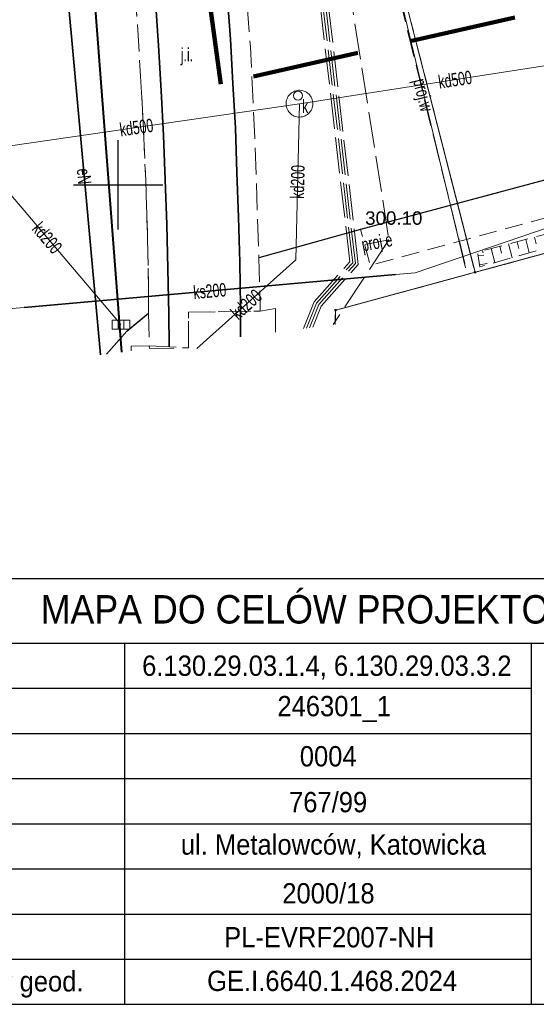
# Model space of a CAD drawing. Header units: metres. Extents: x 6567444 to 13135881, y 5574237 to 11149086.
# Tile 4 of 191: x 6567844 to 6567873, y 5574304 to 5574359. Entities that reach past the tile are written whole.
import ezdxf
from ezdxf.enums import TextEntityAlignment as Align

# ---------------------------------------------------------------- set-up
doc = ezdxf.new("R2010")
doc.units = ezdxf.units.M
for name, pattern in [('2.0_1.0', [3, 2, -1]), ('L_0_03', [1, 0.5, -0.5]), ('L_0_04', [1.5, 1, -0.5]), ('L_0_06', [2, 1.5, -0.5]), ('L_2_50', [2.5, 2, -0.5])]:
    doc.linetypes.add(name, pattern=pattern)
for name, color, linetype, lineweight in [('EGB_DzialkaEwidencyjna', 7, 'Continuous', 18), ('EGB_Klasouzytek', 92, 'Continuous', 18), ('EGB_KonturUzytkuGruntowego', 92, 'Continuous', 18), ('EGB_PunktGraniczny', 7, 'Continuous', 18), ('GES_InneUrzadzeniaTowarzyszace', 7, 'Continuous', 18), ('GES_InneUrzadzeniaTowarzyszace_P', 7, 'Continuous', 18), ('GES_PrzewodElektroenergetyczny', 1, 'Continuous', 18), ('GES_PrzewodElektroenergetyczny_Projektowany', 7, 'Continuous', 18), ('GES_PrzewodKanalizacyjny', 36, 'Continuous', 18), ('GES_PrzewodWodociagowy', 5, 'Continuous', 18), ('GES_PrzewodWodociagowy_Projektowany', 7, 'Continuous', 18), ('GES_UrzadzeniaSiecKanalizacyjna_P', 7, 'Continuous', 18), ('GES_UrzadzeniaTowarzyszczaceLiniowe', 7, 'Continuous', 18), ('KR_ObiektKarto', 7, 'Continuous', 18), ('MP_LINIE_REGULAC', 135, 'Continuous', 40), ('OT_Komunikacja', 7, 'Continuous', 18), ('OT_Skarpa', 7, 'Continuous', 18), ('OTRS', 7, 'Continuous', 13), ('OTRS_O', 7, 'Continuous', 20), ('PARSI', 7, 'Continuous', 20), ('Z_OPIS', 7, 'Continuous', 25), ('Z_ZAKRES', 214, 'Continuous', 90)]:
    doc.layers.add(name, color=color, linetype=linetype, lineweight=lineweight)
doc.styles.add('BDOT', font='arial.ttf', dxfattribs={"width": 0.9})
doc.styles.get("Standard").update_dxf_attribs({"font": 'arial.ttf'})
doc.linetypes.add('MPNLZ', pattern='A,6,-2,[35,msgB.shx,S=0.016,R=0,X=-1,Y=0],6', length=14)

# ---------------------------------------------------------------- blocks, each defined once
blk = doc.blocks.new('L_0_02_2')
at = {"color": 0}
blk.add_point((0, 0), dxfattribs=at)
blk = doc.blocks.new('L_0_02_1')
at = {"color": 0}
blk.add_point((0, 0), dxfattribs=at)
blk = doc.blocks.new('EGPG_N')
at = {"linetype": 'Continuous', "lineweight": 13}
blk.add_hatch(color=0, dxfattribs=at).paths.add_polyline_path([(0, -0.1, 1), (0, 0.1, 1)])
at = {"color": 0, "linetype": 'Continuous', "lineweight": 13}
blk.add_circle((0, 0), 0.1, dxfattribs=at)
blk = doc.blocks.new('other_SUPW_O')
at = {"color": 0, "linetype": 'Continuous', "lineweight": 18}
blk.add_circle((0, 0), 0.5, dxfattribs=at)
blk = doc.blocks.new('other_SUKK')
at = {"color": 0, "linetype": 'Continuous', "lineweight": 18, "flags": 128}
blk.add_lwpolyline([(1, 0.5), (1, -0.5), (-1, -0.5), (-1, 0.5), (1, 0.5)], close=True, dxfattribs=at)
for points in [[(-0.3, 0.5), (-0.3, -0.5)], [(0.3, 0.5), (0.3, -0.5)]]:
    blk.add_lwpolyline(points, dxfattribs=at)
blk = doc.blocks.new('OTRS')
at = {"layer": 'OTRS', "color": 0, "lineweight": -3, "const_width": 0.09}
blk.add_lwpolyline([(-0.04, 0, 1), (0.04, 0, 1)], format="xyb", close=True, dxfattribs=at)
at = {"layer": 'OTRS_O', "color": 0, "style": 'BDOT'}
blk.add_attdef('RZEDNA', (0.51, 0.52), '', height=1.5, dxfattribs=at)
blk = doc.blocks.new('mzsk')
at = {"layer": 'PARSI', "color": 0}
for p, q in [((0, -5), (0, 5)), ((5, 0), (-5, 0))]:
    blk.add_line(p, q, dxfattribs=at)
blk = doc.blocks.new('ETYK')
at = {"layer": 'Z_OPIS'}
for points in [[(6560549.33, 5651473.62), (6560739.69, 5651473.62), (6560739.69, 5651421.26)], [(6560549.33, 5651460.14), (6560649.4, 5651460.14)], [(6560549.33, 5651454.58), (6560649.4, 5651454.58)], [(6560549.33, 5651449.03), (6560649.4, 5651449.03)], [(6560549.33, 5651443.47), (6560649.4, 5651443.47)], [(6560549.33, 5651443.47), (6560649.4, 5651443.47)], [(6560549.33, 5651437.92), (6560649.4, 5651437.92)], [(6560549.33, 5651432.36), (6560649.4, 5651432.36)], [(6560549.33, 5651426.81), (6560649.4, 5651426.81)]]:
    blk.add_lwpolyline(points, dxfattribs=at)
at = {"layer": 'Z_OPIS', "flags": 128}
for points in [[(6560549.33, 5651465.69), (6560739.69, 5651465.69)], [(6560599.36, 5651465.69), (6560599.36, 5651421.26)], [(6560649.4, 5651465.69), (6560649.4, 5651421.26)], [(6560549.33, 5651460.14), (6560629.52, 5651460.14)], [(6560549.33, 5651454.58), (6560629.52, 5651454.58)], [(6560549.33, 5651449.03), (6560629.52, 5651449.03)], [(6560549.33, 5651437.92), (6560629.52, 5651437.92)], [(6560549.33, 5651432.36), (6560629.52, 5651432.36)], [(6560549.33, 5651426.81), (6560629.52, 5651426.81)], [(6560549.33, 5651426.81), (6560629.52, 5651426.81)], [(6560549.33, 5651421.26), (6560629.52, 5651421.26)], [(6560549.33, 5651421.26), (6560629.52, 5651421.26)], [(6560549.33, 5651421.26), (6560739.69, 5651421.26)]]:
    blk.add_lwpolyline(points, dxfattribs=at)
at = {"layer": 'Z_OPIS', "lineweight": 30, "style": 'BDOT', "width": 0.9}
blk.add_text('MAPA DO CELÓW PROJEKTOWYCH', height=3.5, dxfattribs=at).set_placement((6560627.08, 5651470.28), align=Align.MIDDLE)
at = {"layer": 'Z_OPIS', "style": 'BDOT', "width": 0.9}
for s, p in [('6.130.29.03.1.4, 6.130.29.03.3.2', (6560624.27, 5651462.7)), ('246301_1', (6560625.18, 5651457.6)), ('0004', (6560624.44, 5651451.77)), ('767/99', (6560624.43, 5651446.18)), ('ul. Metalowców, Katowicka', (6560625.09, 5651440.77)), ('Układ współrz. płaskich', (6560569.32, 5651434.88)), ('2000/18', (6560624.47, 5651434.96)), ('PL-EVRF2007-NH', (6560624.56, 5651429.51)), ('Ident. zgłoszenia pracy geod.', (6560573.9, 5651423.77))]:
    blk.add_text(s, height=2.5, dxfattribs=at).set_placement(p, align=Align.MIDDLE)
at = {"layer": 'Z_OPIS', "color": 1, "lineweight": 30, "style": 'BDOT', "width": 0.9}
blk.add_text('GE.I.6640.1.468.2024', height=2.5, dxfattribs=at).set_placement((6560624.92, 5651424.14), align=Align.MIDDLE)
blk = doc.blocks.new('_MDCP')
at = {"layer": 'EGB_DzialkaEwidencyjna', "linetype": 'CONTINUOUS', "lineweight": 18}
for p, q in [((6567870.09, 5574563.29), (6567937.22, 5574576.21)), ((6567937.22, 5574576.21), (6567953.2, 5574485.85)), ((6567921.55, 5574569.11), (6567849.51, 5574552.26)), ((6567946.41, 5574443.1), (6567921.55, 5574569.11)), ((6567848.19, 5574557.83), (6567870.09, 5574563.29)), ((6567849.51, 5574552.26), (6567848.19, 5574557.83)), ((6567953.2, 5574485.85), (6567954.34, 5574479.4)), ((6567954.34, 5574479.4), (6567964.63, 5574421.22)), ((6567945.87, 5574426.93), (6567946.41, 5574443.1)), ((6567941.78, 5574411.28), (6567945.87, 5574426.93)), ((6567964.63, 5574421.22), (6567961.98, 5574385.01)), ((6567926.87, 5574389.48), (6567941.78, 5574411.28)), ((6567903.73, 5574376.76), (6567926.87, 5574389.48)), ((6567961.98, 5574385.01), (6567940.38, 5574379.35)), ((6567940.38, 5574379.35), (6567927.03, 5574350.99)), ((6567864.17, 5574367.81), (6567903.73, 5574376.76)), ((6567869.98, 5574345.11), (6567864.17, 5574367.81)), ((6567921.32, 5574359.06), (6567869.98, 5574345.11)), ((6567923.464, 5574348.631), (6567921.32, 5574359.06)), ((6567927.03, 5574350.99), (6567923.464, 5574348.631))]:
    blk.add_line(p, q, dxfattribs=at)
at = {"layer": 'EGB_DzialkaEwidencyjna', "linetype": 'Continuous', "lineweight": 18}
for p, q in [((6567864.232, 5574367.568), (6567869.918, 5574345.352)), ((6567870.221, 5574345.176), (6567921.079, 5574358.994)), ((6567862.411, 5574343.055), (6567869.739, 5574345.045)), ((6567869.739, 5574345.045), (6567862.411, 5574343.055))]:
    blk.add_line(p, q, dxfattribs=at)
at = {"layer": 'EGB_Klasouzytek', "lineweight": 18}
for points in [[(6567922.989, 5574350.942), (6567921.32, 5574359.06), (6567869.98, 5574345.11), (6567864.17, 5574367.81), (6567903.73, 5574376.76), (6567926.87, 5574389.48), (6567941.78, 5574411.28), (6567945.87, 5574426.93), (6567946.41, 5574443.1), (6567921.55, 5574569.11), (6567849.51, 5574552.26), (6567848.19, 5574557.83), (6567870.09, 5574563.29), (6567937.22, 5574576.21)], [(6567843.288, 5574339.738), (6567840.22, 5574379.37), (6567837.97, 5574408.39), (6567824.54, 5574464.39), (6567815.07, 5574503.11), (6567813.39, 5574510.85), (6567812.91, 5574512.76), (6567809.64, 5574533.63), (6567810.66, 5574545.93), (6567811.96, 5574548.85), (6567814.7, 5574549.3), (6567819.81, 5574551.02), (6567841.64, 5574556.2), (6567848.19, 5574557.83), (6567849.51, 5574552.26), (6567830.11, 5574547.72), (6567829, 5574518.49), (6567851.37, 5574441.53), (6567857.95, 5574413.39), (6567862.49, 5574380.1), (6567864.17, 5574367.81), (6567869.98, 5574345.11), (6567862.17, 5574342.99), (6567862.141, 5574342.197)], [(6567862.141, 5574342.197), (6567862.17, 5574342.99), (6567869.98, 5574345.11), (6567921.32, 5574359.06), (6567922.989, 5574350.942)]]:
    blk.add_lwpolyline(points, dxfattribs=at)
at = {"layer": 'EGB_KonturUzytkuGruntowego', "linetype": 'L_0_03', "lineweight": 18}
for points in [[(6567922.989, 5574350.942), (6567921.32, 5574359.06), (6567869.98, 5574345.11), (6567864.17, 5574367.81), (6567903.73, 5574376.76), (6567926.87, 5574389.48), (6567941.78, 5574411.28), (6567945.87, 5574426.93), (6567946.41, 5574443.1), (6567921.55, 5574569.11), (6567849.51, 5574552.26), (6567848.19, 5574557.83), (6567870.09, 5574563.29), (6567937.22, 5574576.21), (6567953.2, 5574485.85)], [(6567843.288, 5574339.738), (6567840.22, 5574379.37), (6567837.97, 5574408.39), (6567824.54, 5574464.39), (6567815.07, 5574503.11), (6567813.39, 5574510.85), (6567812.91, 5574512.76), (6567809.64, 5574533.63), (6567810.66, 5574545.93), (6567811.96, 5574548.85), (6567814.7, 5574549.3), (6567819.81, 5574551.02), (6567841.64, 5574556.2), (6567848.19, 5574557.83), (6567849.51, 5574552.26), (6567830.11, 5574547.72), (6567829, 5574518.49), (6567851.37, 5574441.53), (6567857.95, 5574413.39), (6567862.49, 5574380.1), (6567864.17, 5574367.81), (6567869.98, 5574345.11), (6567862.17, 5574342.99), (6567862.141, 5574342.197)], [(6567862.141, 5574342.197), (6567862.17, 5574342.99), (6567869.98, 5574345.11), (6567921.32, 5574359.06), (6567922.989, 5574350.942)]]:
    blk.add_lwpolyline(points, dxfattribs=at)
at = {"layer": 'EGB_PunktGraniczny'}
for p in [(6567869.98, 5574345.11), (6567862.17, 5574342.99)]:
    blk.add_point(p, dxfattribs=at)
at = {"layer": 'GES_InneUrzadzeniaTowarzyszace', "color": 36, "linetype": 'Continuous', "lineweight": 18, "flags": 128}
blk.add_lwpolyline([(6567860.082, 5574353.803), (6567860.006, 5574353.814), (6567859.931, 5574353.833), (6567859.858, 5574353.859), (6567859.789, 5574353.893), (6567859.723, 5574353.934), (6567859.662, 5574353.981), (6567859.606, 5574354.034), (6567859.556, 5574354.093), (6567859.512, 5574354.156), (6567859.475, 5574354.224), (6567859.445, 5574354.295), (6567859.422, 5574354.369), (6567859.408, 5574354.444), (6567859.401, 5574354.521), (6567859.402, 5574354.599), (6567859.411, 5574354.675), (6567859.427, 5574354.751), (6567859.452, 5574354.824), (6567859.484, 5574354.894), (6567859.522, 5574354.961), (6567859.568, 5574355.023), (6567859.62, 5574355.081), (6567859.677, 5574355.132), (6567859.739, 5574355.178), (6567859.806, 5574355.217), (6567859.876, 5574355.249), (6567859.95, 5574355.273), (6567860.025, 5574355.29), (6567860.102, 5574355.299), (6567860.179, 5574355.3), (6567860.256, 5574355.293), (6567860.332, 5574355.278), (6567860.406, 5574355.255), (6567860.477, 5574355.225), (6567860.544, 5574355.188), (6567860.608, 5574355.144), (6567860.667, 5574355.094), (6567860.72, 5574355.038), (6567860.767, 5574354.977), (6567860.807, 5574354.911), (6567860.841, 5574354.842), (6567860.867, 5574354.769), (6567860.886, 5574354.694), (6567860.897, 5574354.618), (6567860.9, 5574354.541), (6567860.895, 5574354.464), (6567860.882, 5574354.387), (6567860.861, 5574354.313), (6567860.833, 5574354.241), (6567860.798, 5574354.172), (6567860.756, 5574354.108), (6567860.707, 5574354.048), (6567860.652, 5574353.993), (6567860.592, 5574353.945), (6567860.528, 5574353.902), (6567860.459, 5574353.867), (6567860.387, 5574353.839), (6567860.313, 5574353.818), (6567860.237, 5574353.805), (6567860.16, 5574353.8)], close=True, dxfattribs=at)
at = {"layer": 'GES_PrzewodElektroenergetyczny', "color": 1, "linetype": 'Continuous', "lineweight": 18}
blk.add_lwpolyline([(6567847.78, 5574363.84), (6567847.01, 5574362.42), (6567849.008, 5574340.484)], dxfattribs=at)
at = {"layer": 'GES_PrzewodElektroenergetyczny_Projektowany', "color": 1, "linetype": 'L_2_50', "lineweight": 18}
for points in [[(6567860.377, 5574341.967), (6567860.97, 5574343.46), (6567862.97, 5574345.7), (6567860.87, 5574363.89)], [(6567860.548, 5574341.989), (6567861.1, 5574343.38), (6567863.13, 5574345.65), (6567861.02, 5574363.92)], [(6567860.719, 5574342.011), (6567861.23, 5574343.3), (6567863.28, 5574345.6), (6567861.17, 5574363.95)], [(6567860.889, 5574342.033), (6567861.36, 5574343.22), (6567863.44, 5574345.55), (6567861.32, 5574363.97)], [(6567838.66, 5574382.16), (6567847.42, 5574377.99), (6567848.22, 5574371.37), (6567858.26, 5574372.47), (6567858.75, 5574367.2), (6567862.48, 5574363.96), (6567865.16, 5574346.93), (6567862.035, 5574342.183)]]:
    blk.add_lwpolyline(points, dxfattribs=at)
at = {"layer": 'GES_PrzewodElektroenergetyczny_Projektowany', "color": 1, "linetype": 'L_2_50', "lineweight": 18, "flags": 128}
blk.add_lwpolyline([(6567865.16, 5574346.93), (6567863.81, 5574346.67)], dxfattribs=at)
at = {"layer": 'GES_PrzewodKanalizacyjny', "color": 36, "linetype": 'Continuous', "lineweight": 18, "flags": 128}
for points in [[(6567860.15, 5574354.55), (6567877.57, 5574357.25)], [(6567866.62, 5574345.09), (6567898.83, 5574356.05)], [(6567841.9, 5574351.89), (6567860.15, 5574354.55)], [(6567860.15, 5574354.55), (6567859.94, 5574345.8)], [(6567841.9, 5574351.89), (6567850.16, 5574342.181)], [(6567859.94, 5574345.8), (6567854.41, 5574340.84)], [(6567843.64, 5574343.05), (6567844.74, 5574343.141), (6567865.52, 5574344.99), (6567866.62, 5574345.09)]]:
    blk.add_lwpolyline(points, dxfattribs=at)
at = {"layer": 'GES_PrzewodWodociagowy', "color": 5, "linetype": 'Continuous', "lineweight": 18}
blk.add_lwpolyline([(6567827.542, 5574374.609), (6567833.78, 5574375.29), (6567857.1, 5574378.14), (6567861.43, 5574378.88), (6567863.07, 5574372.06), (6567864.41, 5574365.71), (6567864.76, 5574364.5), (6567864.96, 5574363.98), (6567869.44, 5574345.36)], dxfattribs=at)
at = {"layer": 'GES_PrzewodWodociagowy_Projektowany', "color": 5, "linetype": 'L_0_06', "lineweight": 18, "flags": 128}
blk.add_lwpolyline([(6567864.76, 5574364.48), (6567869.41, 5574345.6)], dxfattribs=at)
at = {"layer": 'GES_UrzadzeniaTowarzyszczaceLiniowe', "color": 7, "linetype": 'Continuous', "lineweight": 35}
blk.add_lwpolyline([(6567847.01, 5574362.42), (6567849.008, 5574340.484)], dxfattribs=at)
at = {"layer": 'GES_UrzadzeniaTowarzyszczaceLiniowe', "color": 7, "linetype": 'Continuous', "lineweight": 35, "flags": 128}
blk.add_lwpolyline([(6567844.74, 5574343.141), (6567865.52, 5574344.99)], dxfattribs=at)
at = {"layer": 'KR_ObiektKarto', "linetype": 'Continuous', "lineweight": 18, "flags": 128}
for points in [[(6567873.299, 5574347.077), (6567873.396, 5574346.706)], [(6567870.881, 5574346.443), (6567871.085, 5574345.664)], [(6567871.365, 5574346.57), (6567871.466, 5574346.182)], [(6567871.848, 5574346.697), (6567872.049, 5574345.929)], [(6567872.332, 5574346.823), (6567872.431, 5574346.444)], [(6567872.816, 5574346.95), (6567873.012, 5574346.199)], [(6567870.158, 5574346.029), (6567870.461, 5574346.075)], [(6567870.397, 5574346.316), (6567870.429, 5574346.196)], [(6567870.233, 5574345.535), (6567870.659, 5574345.599)]]:
    blk.add_lwpolyline(points, dxfattribs=at)
at = {"layer": 'MP_LINIE_REGULAC', "linetype": 'MPNLZ', "flags": 128}
blk.add_lwpolyline([(6567850.203, 5574340.64), (6567845.014, 5574408.349), (6567815.314, 5574531.714), (6567826.921, 5574548.2), (6567848.668, 5574553.025)], dxfattribs=at)
at = {"layer": 'OT_Komunikacja', "color": 7, "linetype": 'Continuous', "lineweight": 25, "flags": 128}
blk.add_lwpolyline([(6567905.63, 5574359.784), (6567900.842, 5574357.997), (6567896.789, 5574356.714), (6567892.76, 5574355.522), (6567888.375, 5574354.261), (6567880.658, 5574352.183), (6567873.873, 5574350.271), (6567863.57, 5574347.509), (6567857.878, 5574345.927)], dxfattribs=at)
at = {"layer": 'OT_Komunikacja', "color": 7, "linetype": 'Continuous', "lineweight": 35}
for points in [[(6567852.1, 5574360.28), (6567852.26, 5574357.8), (6567852.41, 5574355.27), (6567852.54, 5574352.76), (6567852.64, 5574350.28), (6567852.73, 5574347.78), (6567852.78, 5574345.3), (6567852.84, 5574342.79), (6567852.854, 5574340.985)], [(6567856.1, 5574360.65), (6567856.28, 5574358.16), (6567856.42, 5574355.68), (6567856.56, 5574353.18), (6567856.65, 5574350.69), (6567856.74, 5574348.19), (6567856.81, 5574345.66), (6567856.85, 5574343.19), (6567856.857, 5574341.507)]]:
    blk.add_lwpolyline(points, dxfattribs=at)
at = {"layer": 'OT_Komunikacja', "color": 7, "linetype": 'L_0_06', "lineweight": 18}
for points in [[(6567850.92, 5574360.92), (6567851.08, 5574358.976), (6567851.26, 5574356.07), (6567851.413, 5574353.167), (6567851.541, 5574350.26), (6567851.635, 5574347.338), (6567851.7, 5574344.436), (6567851.69, 5574342.82), (6567850.48, 5574341.82), (6567849.356, 5574340.529)], [(6567851.75, 5574340.99), (6567853.946, 5574340.881), (6567853.93, 5574342.88), (6567857.957, 5574342.944), (6567858.81, 5574343.08), (6567858.801, 5574341.761)], [(6567850.722, 5574340.707), (6567850.73, 5574340.97), (6567851.75, 5574340.99)]]:
    blk.add_lwpolyline(points, dxfattribs=at)
at = {"layer": 'OT_Komunikacja', "color": 7, "linetype": 'L_0_06', "lineweight": 18, "flags": 128}
blk.add_lwpolyline([(6567856.582, 5574368.039), (6567856.863, 5574364.456), (6567857.11, 5574361.35), (6567857.403, 5574357.729), (6567857.648, 5574352.63), (6567857.878, 5574345.927), (6567857.957, 5574342.944), (6567855.759, 5574342.908), (6567853.93, 5574342.88), (6567853.946, 5574340.881), (6567851.749, 5574340.85), (6567851.69, 5574342.82), (6567851.7, 5574344.436), (6567851.635, 5574347.338), (6567851.541, 5574350.26), (6567851.413, 5574353.167), (6567851.26, 5574356.07), (6567851.08, 5574358.976), (6567850.92, 5574360.92), (6567850.628, 5574364.79), (6567850.365, 5574367.7), (6567850.066, 5574370.585), (6567849.745, 5574373.479), (6567851.93, 5574373.729), (6567852.08, 5574372.41), (6567856.09, 5574372.83)], close=True, dxfattribs=at)
at = {"layer": 'OT_Komunikacja', "color": 7, "linetype": 'L_0_04', "lineweight": 18, "flags": 128}
blk.add_lwpolyline([(6567907.065, 5574358.223), (6567904.179, 5574357.082), (6567901.709, 5574356.099), (6567896.241, 5574354.391), (6567889.531, 5574352.486), (6567881.436, 5574350.285), (6567875.555, 5574348.608), (6567869.621, 5574346.993), (6567864.118, 5574345.492), (6567863.57, 5574347.509), (6567873.873, 5574350.271), (6567880.658, 5574352.183), (6567888.375, 5574354.261), (6567892.76, 5574355.522), (6567896.789, 5574356.714), (6567900.842, 5574357.997), (6567904.405, 5574358.151)], close=True, dxfattribs=at)
at = {"layer": 'OT_Komunikacja', "color": 7, "linetype": 'Continuous', "lineweight": 25}
blk.add_lwpolyline([(6567849.356, 5574340.529), (6567850.48, 5574341.82), (6567851.69, 5574342.82)], dxfattribs=at)
at = {"layer": 'OT_Skarpa', "color": 7, "linetype": 'L_0_04', "lineweight": 18, "flags": 128}
blk.add_lwpolyline([(6567955.232, 5574406.177), (6567951.756, 5574398.203), (6567947.269, 5574389.868), (6567942.777, 5574383.115), (6567937.448, 5574377.183), (6567930.261, 5574370.129), (6567925.735, 5574366.886), (6567916.441, 5574361.219), (6567908.061, 5574356.673), (6567903.277, 5574354.979), (6567890.931, 5574351.328), (6567881.688, 5574348.638), (6567870.25, 5574345.423), (6567870.125, 5574346.245), (6567881.513, 5574349.229), (6567890.859, 5574351.844), (6567903.074, 5574355.601), (6567907.897, 5574357.115), (6567916.207, 5574361.546), (6567925.258, 5574367.328), (6567929.831, 5574370.951), (6567936.889, 5574377.931), (6567941.701, 5574383.939), (6567946.663, 5574390.442), (6567951.323, 5574398.426), (6567954.838, 5574406.196), (6567955.936, 5574410.199)], close=True, dxfattribs=at)
at = {"layer": 'Z_ZAKRES', "linetype": '2.0_1.0', "lineweight": 140, "ltscale": 3}
blk.add_lwpolyline([(6567820.407, 5574555.719), (6567847.232, 5574561.997), (6567929.356, 5574581.206), (6567956.443, 5574443.911), (6567955.827, 5574425.481), (6567951.015, 5574407.07), (6567933.777, 5574381.866), (6567907.312, 5574367.318), (6567855.739, 5574355.65), (6567852.582, 5574378.747), (6567848.105, 5574411.572), (6567841.693, 5574438.994), (6567818.946, 5574517.253)], close=True, dxfattribs=at)
at = {"layer": 'EGB_DzialkaEwidencyjna', "linetype": 'Continuous', "xscale": 0.5, "yscale": 0.5, "zscale": 0.5}
for name, p, rotation in [('L_0_02_2', (6567869.98, 5574345.11), 15.2), ('L_0_02_1', (6567869.98, 5574345.11), 104.36), ('L_0_02_2', (6567869.98, 5574345.11), 104.36), ('L_0_02_1', (6567869.98, 5574345.11), 195.19), ('L_0_02_2', (6567869.98, 5574345.11), 195.19), ('L_0_02_1', (6567869.98, 5574345.11), 15.2), ('L_0_02_2', (6567862.17, 5574342.99), 15.19), ('L_0_02_1', (6567862.17, 5574342.99), 267.8800000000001), ('L_0_02_2', (6567862.17, 5574342.99), 267.8800000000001), ('L_0_02_1', (6567862.17, 5574342.99), 15.19)]:
    blk.add_blockref(name, p, dxfattribs=dict(at, rotation=rotation))
at = {"layer": 'EGB_PunktGraniczny', "linetype": 'Continuous', "xscale": 0.5, "yscale": 0.5, "zscale": 0.5}
for p in [(6567869.98, 5574345.11), (6567862.17, 5574342.99)]:
    blk.add_blockref('EGPG_N', p, dxfattribs=at)
at = {"layer": 'GES_InneUrzadzeniaTowarzyszace_P', "linetype": 'Continuous', "xscale": 0.5, "yscale": 0.5, "zscale": 0.5}
blk.add_blockref('other_SUPW_O', (6567860.07, 5574355), dxfattribs=at)
at = {"layer": 'GES_UrzadzeniaSiecKanalizacyjna_P', "color": 36, "linetype": 'Continuous', "xscale": 0.5, "yscale": 0.5, "zscale": 0.5}
blk.add_blockref('other_SUKK', (6567850.16, 5574342.18), dxfattribs=at)
at = {"layer": 'OTRS', "xscale": 0.5, "yscale": 0.5, "zscale": 0.5}
blk.add_blockref('OTRS', (6567863.57, 5574347.512, 300.104), dxfattribs=at).add_auto_attribs({'RZEDNA': '300.10'})
at = {"layer": 'PARSI', "xscale": 0.5, "yscale": 0.5, "zscale": 0.5, "rotation": 1.16962990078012e-09}
blk.add_blockref('mzsk', (6567850, 5574350), dxfattribs=at)
at = {"layer": 'Z_OPIS', "xscale": 0.455, "yscale": 0.455, "zscale": 0.455}
blk.add_blockref('ETYK', (3582777.638, 3002907.465), dxfattribs=at)
at = {"layer": 'GES_InneUrzadzeniaTowarzyszace_P', "color": 7, "lineweight": 15, "width": 0.66}
blk.add_text('k', height=0.75, dxfattribs=at).set_placement((6567860.295, 5574354.775), align=Align.TOP_LEFT)
at = {"layer": 'GES_PrzewodElektroenergetyczny', "color": 1, "lineweight": 15, "width": 0.66}
blk.add_text('eN', height=0.75, rotation=-84.8, dxfattribs=at).set_placement((6567848.097, 5574350.483), align=Align.MIDDLE_CENTER)
at = {"layer": 'GES_PrzewodElektroenergetyczny_Projektowany', "color": 1, "lineweight": 15, "width": 0.66}
blk.add_text('proj.e', height=0.75, rotation=-349.1, dxfattribs=at).set_placement((6567864.485, 5574346.8), align=Align.MIDDLE_CENTER)
at = {"layer": 'GES_PrzewodKanalizacyjny', "color": 36, "lineweight": 15, "width": 0.66}
for s, rotation, p in [('kd500', -351.2, (6567868.86, 5574355.9)), ('kd500', -351.7, (6567851.025, 5574353.22)), ('kd200', -271.4, (6567860.045, 5574350.175)), ('kd200', -49.6, (6567846.03, 5574347.035)), ('ks200', -354.9, (6567855.13, 5574344.066)), ('kd200', -318.1, (6567857.175, 5574343.32))]:
    blk.add_text(s, height=0.75, rotation=rotation, dxfattribs=at).set_placement(p, align=Align.MIDDLE_CENTER)
at = {"layer": 'GES_PrzewodWodociagowy_Projektowany', "color": 5, "lineweight": 15, "width": 0.66}
blk.add_text('proj.w', height=0.75, rotation=-76.2, dxfattribs=at).set_placement((6567867.085, 5574355.04), align=Align.MIDDLE_CENTER)
at = {"layer": 'OT_Komunikacja', "color": 7, "lineweight": 15, "width": 0.66}
blk.add_text('j.i.', height=0.75, dxfattribs=at).set_placement((6567853.851, 5574357.289), align=Align.MIDDLE_CENTER)
blk = doc.blocks.new('PR1183 Chorzów Metalowców V09_TT')
for p, q in [((6567850, 5574346.25), (6567850, 5574351.25)), ((6567847.5, 5574348.75), (6567852.5, 5574348.75))]:
    blk.add_line(p, q)
blk = doc.blocks.new('GE.I.6640.1.468.2024_MDCP_dodatkowe pomiary_12.03.2026')
at = {"layer": 'EGB_DzialkaEwidencyjna', "linetype": 'CONTINUOUS', "lineweight": 18}
for p, q in [((6567870.09, 5574563.29), (6567937.22, 5574576.21)), ((6567937.22, 5574576.21), (6567953.2, 5574485.85)), ((6567921.55, 5574569.11), (6567849.51, 5574552.26)), ((6567946.41, 5574443.1), (6567921.55, 5574569.11)), ((6567848.19, 5574557.83), (6567870.09, 5574563.29)), ((6567849.51, 5574552.26), (6567848.19, 5574557.83)), ((6567953.2, 5574485.85), (6567954.34, 5574479.4)), ((6567954.34, 5574479.4), (6567964.63, 5574421.22)), ((6567945.87, 5574426.93), (6567946.41, 5574443.1)), ((6567941.78, 5574411.28), (6567945.87, 5574426.93)), ((6567964.63, 5574421.22), (6567961.98, 5574385.01)), ((6567926.87, 5574389.48), (6567941.78, 5574411.28)), ((6567903.73, 5574376.76), (6567926.87, 5574389.48)), ((6567961.98, 5574385.01), (6567940.38, 5574379.35)), ((6567940.38, 5574379.35), (6567927.03, 5574350.99)), ((6567864.17, 5574367.81), (6567903.73, 5574376.76)), ((6567869.98, 5574345.11), (6567864.17, 5574367.81)), ((6567921.32, 5574359.06), (6567869.98, 5574345.11)), ((6567923.464, 5574348.631), (6567921.32, 5574359.06)), ((6567927.03, 5574350.99), (6567923.464, 5574348.631))]:
    blk.add_line(p, q, dxfattribs=at)
at = {"layer": 'EGB_DzialkaEwidencyjna', "linetype": 'Continuous', "lineweight": 18}
for p, q in [((6567864.232, 5574367.568), (6567869.918, 5574345.352)), ((6567870.221, 5574345.176), (6567921.079, 5574358.994)), ((6567862.411, 5574343.055), (6567869.739, 5574345.045)), ((6567869.739, 5574345.045), (6567862.411, 5574343.055))]:
    blk.add_line(p, q, dxfattribs=at)
at = {"layer": 'EGB_Klasouzytek', "lineweight": 18}
for points in [[(6567922.989, 5574350.942), (6567921.32, 5574359.06), (6567869.98, 5574345.11), (6567864.17, 5574367.81), (6567903.73, 5574376.76), (6567926.87, 5574389.48), (6567941.78, 5574411.28), (6567945.87, 5574426.93), (6567946.41, 5574443.1), (6567921.55, 5574569.11), (6567849.51, 5574552.26), (6567848.19, 5574557.83), (6567870.09, 5574563.29), (6567937.22, 5574576.21)], [(6567843.288, 5574339.738), (6567840.22, 5574379.37), (6567837.97, 5574408.39), (6567824.54, 5574464.39), (6567815.07, 5574503.11), (6567813.39, 5574510.85), (6567812.91, 5574512.76), (6567809.64, 5574533.63), (6567810.66, 5574545.93), (6567811.96, 5574548.85), (6567814.7, 5574549.3), (6567819.81, 5574551.02), (6567841.64, 5574556.2), (6567848.19, 5574557.83), (6567849.51, 5574552.26), (6567830.11, 5574547.72), (6567829, 5574518.49), (6567851.37, 5574441.53), (6567857.95, 5574413.39), (6567862.49, 5574380.1), (6567864.17, 5574367.81), (6567869.98, 5574345.11), (6567862.17, 5574342.99), (6567862.141, 5574342.197)], [(6567862.141, 5574342.197), (6567862.17, 5574342.99), (6567869.98, 5574345.11), (6567921.32, 5574359.06), (6567922.989, 5574350.942)]]:
    blk.add_lwpolyline(points, dxfattribs=at)
at = {"layer": 'EGB_KonturUzytkuGruntowego', "linetype": 'L_0_03', "lineweight": 18}
for points in [[(6567922.989, 5574350.942), (6567921.32, 5574359.06), (6567869.98, 5574345.11), (6567864.17, 5574367.81), (6567903.73, 5574376.76), (6567926.87, 5574389.48), (6567941.78, 5574411.28), (6567945.87, 5574426.93), (6567946.41, 5574443.1), (6567921.55, 5574569.11), (6567849.51, 5574552.26), (6567848.19, 5574557.83), (6567870.09, 5574563.29), (6567937.22, 5574576.21), (6567953.2, 5574485.85)], [(6567843.288, 5574339.738), (6567840.22, 5574379.37), (6567837.97, 5574408.39), (6567824.54, 5574464.39), (6567815.07, 5574503.11), (6567813.39, 5574510.85), (6567812.91, 5574512.76), (6567809.64, 5574533.63), (6567810.66, 5574545.93), (6567811.96, 5574548.85), (6567814.7, 5574549.3), (6567819.81, 5574551.02), (6567841.64, 5574556.2), (6567848.19, 5574557.83), (6567849.51, 5574552.26), (6567830.11, 5574547.72), (6567829, 5574518.49), (6567851.37, 5574441.53), (6567857.95, 5574413.39), (6567862.49, 5574380.1), (6567864.17, 5574367.81), (6567869.98, 5574345.11), (6567862.17, 5574342.99), (6567862.141, 5574342.197)], [(6567862.141, 5574342.197), (6567862.17, 5574342.99), (6567869.98, 5574345.11), (6567921.32, 5574359.06), (6567922.989, 5574350.942)]]:
    blk.add_lwpolyline(points, dxfattribs=at)
at = {"layer": 'EGB_PunktGraniczny'}
for p in [(6567869.98, 5574345.11), (6567862.17, 5574342.99)]:
    blk.add_point(p, dxfattribs=at)
at = {"layer": 'GES_InneUrzadzeniaTowarzyszace', "color": 36, "linetype": 'Continuous', "lineweight": 18, "flags": 128}
blk.add_lwpolyline([(6567860.082, 5574353.803), (6567860.006, 5574353.814), (6567859.931, 5574353.833), (6567859.858, 5574353.859), (6567859.789, 5574353.893), (6567859.723, 5574353.934), (6567859.662, 5574353.981), (6567859.606, 5574354.034), (6567859.556, 5574354.093), (6567859.512, 5574354.156), (6567859.475, 5574354.224), (6567859.445, 5574354.295), (6567859.422, 5574354.369), (6567859.408, 5574354.444), (6567859.401, 5574354.521), (6567859.402, 5574354.599), (6567859.411, 5574354.675), (6567859.427, 5574354.751), (6567859.452, 5574354.824), (6567859.484, 5574354.894), (6567859.522, 5574354.961), (6567859.568, 5574355.023), (6567859.62, 5574355.081), (6567859.677, 5574355.132), (6567859.739, 5574355.178), (6567859.806, 5574355.217), (6567859.876, 5574355.249), (6567859.95, 5574355.273), (6567860.025, 5574355.29), (6567860.102, 5574355.299), (6567860.179, 5574355.3), (6567860.256, 5574355.293), (6567860.332, 5574355.278), (6567860.406, 5574355.255), (6567860.477, 5574355.225), (6567860.544, 5574355.188), (6567860.608, 5574355.144), (6567860.667, 5574355.094), (6567860.72, 5574355.038), (6567860.767, 5574354.977), (6567860.807, 5574354.911), (6567860.841, 5574354.842), (6567860.867, 5574354.769), (6567860.886, 5574354.694), (6567860.897, 5574354.618), (6567860.9, 5574354.541), (6567860.895, 5574354.464), (6567860.882, 5574354.387), (6567860.861, 5574354.313), (6567860.833, 5574354.241), (6567860.798, 5574354.172), (6567860.756, 5574354.108), (6567860.707, 5574354.048), (6567860.652, 5574353.993), (6567860.592, 5574353.945), (6567860.528, 5574353.902), (6567860.459, 5574353.867), (6567860.387, 5574353.839), (6567860.313, 5574353.818), (6567860.237, 5574353.805), (6567860.16, 5574353.8)], close=True, dxfattribs=at)
at = {"layer": 'GES_PrzewodElektroenergetyczny', "color": 1, "linetype": 'Continuous', "lineweight": 18}
blk.add_lwpolyline([(6567847.78, 5574363.84), (6567847.01, 5574362.42), (6567849.008, 5574340.484)], dxfattribs=at)
at = {"layer": 'GES_PrzewodElektroenergetyczny_Projektowany', "color": 1, "linetype": 'L_2_50', "lineweight": 18}
for points in [[(6567860.377, 5574341.967), (6567860.97, 5574343.46), (6567862.97, 5574345.7), (6567860.87, 5574363.89)], [(6567860.548, 5574341.989), (6567861.1, 5574343.38), (6567863.13, 5574345.65), (6567861.02, 5574363.92)], [(6567860.719, 5574342.011), (6567861.23, 5574343.3), (6567863.28, 5574345.6), (6567861.17, 5574363.95)], [(6567860.889, 5574342.033), (6567861.36, 5574343.22), (6567863.44, 5574345.55), (6567861.32, 5574363.97)], [(6567838.66, 5574382.16), (6567847.42, 5574377.99), (6567848.22, 5574371.37), (6567858.26, 5574372.47), (6567858.75, 5574367.2), (6567862.48, 5574363.96), (6567865.16, 5574346.93), (6567862.035, 5574342.183)]]:
    blk.add_lwpolyline(points, dxfattribs=at)
at = {"layer": 'GES_PrzewodElektroenergetyczny_Projektowany', "color": 1, "linetype": 'L_2_50', "lineweight": 18, "flags": 128}
blk.add_lwpolyline([(6567865.16, 5574346.93), (6567863.81, 5574346.67)], dxfattribs=at)
at = {"layer": 'GES_PrzewodKanalizacyjny', "color": 36, "linetype": 'Continuous', "lineweight": 18, "flags": 128}
for points in [[(6567860.15, 5574354.55), (6567877.57, 5574357.25)], [(6567866.62, 5574345.09), (6567898.83, 5574356.05)], [(6567841.9, 5574351.89), (6567860.15, 5574354.55)], [(6567860.15, 5574354.55), (6567859.94, 5574345.8)], [(6567841.9, 5574351.89), (6567850.16, 5574342.181)], [(6567859.94, 5574345.8), (6567854.41, 5574340.84)], [(6567843.64, 5574343.05), (6567844.74, 5574343.141), (6567865.52, 5574344.99), (6567866.62, 5574345.09)]]:
    blk.add_lwpolyline(points, dxfattribs=at)
at = {"layer": 'GES_PrzewodWodociagowy', "color": 5, "linetype": 'Continuous', "lineweight": 18}
blk.add_lwpolyline([(6567827.542, 5574374.609), (6567833.78, 5574375.29), (6567857.1, 5574378.14), (6567861.43, 5574378.88), (6567863.07, 5574372.06), (6567864.41, 5574365.71), (6567864.76, 5574364.5), (6567864.96, 5574363.98), (6567869.44, 5574345.36)], dxfattribs=at)
at = {"layer": 'GES_PrzewodWodociagowy_Projektowany', "color": 5, "linetype": 'L_0_06', "lineweight": 18, "flags": 128}
blk.add_lwpolyline([(6567864.76, 5574364.48), (6567869.41, 5574345.6)], dxfattribs=at)
at = {"layer": 'GES_UrzadzeniaTowarzyszczaceLiniowe', "color": 7, "linetype": 'Continuous', "lineweight": 35}
blk.add_lwpolyline([(6567847.01, 5574362.42), (6567849.008, 5574340.484)], dxfattribs=at)
at = {"layer": 'GES_UrzadzeniaTowarzyszczaceLiniowe', "color": 7, "linetype": 'Continuous', "lineweight": 35, "flags": 128}
blk.add_lwpolyline([(6567844.74, 5574343.141), (6567865.52, 5574344.99)], dxfattribs=at)
at = {"layer": 'KR_ObiektKarto', "linetype": 'Continuous', "lineweight": 18, "flags": 128}
for points in [[(6567873.299, 5574347.077), (6567873.396, 5574346.706)], [(6567870.881, 5574346.443), (6567871.085, 5574345.664)], [(6567871.365, 5574346.57), (6567871.466, 5574346.182)], [(6567871.848, 5574346.697), (6567872.049, 5574345.929)], [(6567872.332, 5574346.823), (6567872.431, 5574346.444)], [(6567872.816, 5574346.95), (6567873.012, 5574346.199)], [(6567870.158, 5574346.029), (6567870.461, 5574346.075)], [(6567870.397, 5574346.316), (6567870.429, 5574346.196)], [(6567870.233, 5574345.535), (6567870.659, 5574345.599)]]:
    blk.add_lwpolyline(points, dxfattribs=at)
at = {"layer": 'MP_LINIE_REGULAC', "linetype": 'MPNLZ', "flags": 128}
blk.add_lwpolyline([(6567850.203, 5574340.64), (6567845.014, 5574408.349), (6567815.314, 5574531.714), (6567826.921, 5574548.2), (6567848.668, 5574553.025)], dxfattribs=at)
at = {"layer": 'OT_Komunikacja', "color": 7, "linetype": 'Continuous', "lineweight": 25, "flags": 128}
blk.add_lwpolyline([(6567905.63, 5574359.784), (6567900.842, 5574357.997), (6567896.789, 5574356.714), (6567892.76, 5574355.522), (6567888.375, 5574354.261), (6567880.658, 5574352.183), (6567873.873, 5574350.271), (6567863.57, 5574347.509), (6567857.878, 5574345.927)], dxfattribs=at)
at = {"layer": 'OT_Komunikacja', "color": 7, "linetype": 'Continuous', "lineweight": 35}
for points in [[(6567852.1, 5574360.28), (6567852.26, 5574357.8), (6567852.41, 5574355.27), (6567852.54, 5574352.76), (6567852.64, 5574350.28), (6567852.73, 5574347.78), (6567852.78, 5574345.3), (6567852.84, 5574342.79), (6567852.854, 5574340.985)], [(6567856.1, 5574360.65), (6567856.28, 5574358.16), (6567856.42, 5574355.68), (6567856.56, 5574353.18), (6567856.65, 5574350.69), (6567856.74, 5574348.19), (6567856.81, 5574345.66), (6567856.85, 5574343.19), (6567856.857, 5574341.507)]]:
    blk.add_lwpolyline(points, dxfattribs=at)
at = {"layer": 'OT_Komunikacja', "color": 7, "linetype": 'L_0_06', "lineweight": 18}
for points in [[(6567850.92, 5574360.92), (6567851.08, 5574358.976), (6567851.26, 5574356.07), (6567851.413, 5574353.167), (6567851.541, 5574350.26), (6567851.635, 5574347.338), (6567851.7, 5574344.436), (6567851.69, 5574342.82), (6567850.48, 5574341.82), (6567849.356, 5574340.529)], [(6567851.75, 5574340.99), (6567853.946, 5574340.881), (6567853.93, 5574342.88), (6567857.957, 5574342.944), (6567858.81, 5574343.08), (6567858.801, 5574341.761)], [(6567850.722, 5574340.707), (6567850.73, 5574340.97), (6567851.75, 5574340.99)]]:
    blk.add_lwpolyline(points, dxfattribs=at)
at = {"layer": 'OT_Komunikacja', "color": 7, "linetype": 'L_0_06', "lineweight": 18, "flags": 128}
blk.add_lwpolyline([(6567856.582, 5574368.039), (6567856.863, 5574364.456), (6567857.11, 5574361.35), (6567857.403, 5574357.729), (6567857.648, 5574352.63), (6567857.878, 5574345.927), (6567857.957, 5574342.944), (6567855.759, 5574342.908), (6567853.93, 5574342.88), (6567853.946, 5574340.881), (6567851.749, 5574340.85), (6567851.69, 5574342.82), (6567851.7, 5574344.436), (6567851.635, 5574347.338), (6567851.541, 5574350.26), (6567851.413, 5574353.167), (6567851.26, 5574356.07), (6567851.08, 5574358.976), (6567850.92, 5574360.92), (6567850.628, 5574364.79), (6567850.365, 5574367.7), (6567850.066, 5574370.585), (6567849.745, 5574373.479), (6567851.93, 5574373.729), (6567852.08, 5574372.41), (6567856.09, 5574372.83)], close=True, dxfattribs=at)
at = {"layer": 'OT_Komunikacja', "color": 7, "linetype": 'L_0_04', "lineweight": 18, "flags": 128}
blk.add_lwpolyline([(6567907.065, 5574358.223), (6567904.179, 5574357.082), (6567901.709, 5574356.099), (6567896.241, 5574354.391), (6567889.531, 5574352.486), (6567881.436, 5574350.285), (6567875.555, 5574348.608), (6567869.621, 5574346.993), (6567864.118, 5574345.492), (6567863.57, 5574347.509), (6567873.873, 5574350.271), (6567880.658, 5574352.183), (6567888.375, 5574354.261), (6567892.76, 5574355.522), (6567896.789, 5574356.714), (6567900.842, 5574357.997), (6567904.405, 5574358.151)], close=True, dxfattribs=at)
at = {"layer": 'OT_Komunikacja', "color": 7, "linetype": 'Continuous', "lineweight": 25}
blk.add_lwpolyline([(6567849.356, 5574340.529), (6567850.48, 5574341.82), (6567851.69, 5574342.82)], dxfattribs=at)
at = {"layer": 'OT_Skarpa', "color": 7, "linetype": 'L_0_04', "lineweight": 18, "flags": 128}
blk.add_lwpolyline([(6567955.232, 5574406.177), (6567951.756, 5574398.203), (6567947.269, 5574389.868), (6567942.777, 5574383.115), (6567937.448, 5574377.183), (6567930.261, 5574370.129), (6567925.735, 5574366.886), (6567916.441, 5574361.219), (6567908.061, 5574356.673), (6567903.277, 5574354.979), (6567890.931, 5574351.328), (6567881.688, 5574348.638), (6567870.25, 5574345.423), (6567870.125, 5574346.245), (6567881.513, 5574349.229), (6567890.859, 5574351.844), (6567903.074, 5574355.601), (6567907.897, 5574357.115), (6567916.207, 5574361.546), (6567925.258, 5574367.328), (6567929.831, 5574370.951), (6567936.889, 5574377.931), (6567941.701, 5574383.939), (6567946.663, 5574390.442), (6567951.323, 5574398.426), (6567954.838, 5574406.196), (6567955.936, 5574410.199)], close=True, dxfattribs=at)
at = {"layer": 'Z_ZAKRES', "linetype": '2.0_1.0', "lineweight": 140, "ltscale": 3}
blk.add_lwpolyline([(6567820.407, 5574555.719), (6567847.232, 5574561.997), (6567929.356, 5574581.206), (6567956.443, 5574443.911), (6567955.827, 5574425.481), (6567951.015, 5574407.07), (6567933.777, 5574381.866), (6567907.312, 5574367.318), (6567855.739, 5574355.65), (6567852.582, 5574378.747), (6567848.105, 5574411.572), (6567841.693, 5574438.994), (6567818.946, 5574517.253)], close=True, dxfattribs=at)
at = {"layer": 'EGB_DzialkaEwidencyjna', "linetype": 'Continuous', "xscale": 0.5, "yscale": 0.5, "zscale": 0.5}
for name, p, rotation in [('L_0_02_2', (6567869.98, 5574345.11), 15.2), ('L_0_02_1', (6567869.98, 5574345.11), 104.36), ('L_0_02_2', (6567869.98, 5574345.11), 104.36), ('L_0_02_1', (6567869.98, 5574345.11), 195.19), ('L_0_02_2', (6567869.98, 5574345.11), 195.19), ('L_0_02_1', (6567869.98, 5574345.11), 15.2), ('L_0_02_2', (6567862.17, 5574342.99), 15.19), ('L_0_02_1', (6567862.17, 5574342.99), 267.8800000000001), ('L_0_02_2', (6567862.17, 5574342.99), 267.8800000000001), ('L_0_02_1', (6567862.17, 5574342.99), 15.19)]:
    blk.add_blockref(name, p, dxfattribs=dict(at, rotation=rotation))
at = {"layer": 'EGB_PunktGraniczny', "linetype": 'Continuous', "xscale": 0.5, "yscale": 0.5, "zscale": 0.5}
for p in [(6567869.98, 5574345.11), (6567862.17, 5574342.99)]:
    blk.add_blockref('EGPG_N', p, dxfattribs=at)
at = {"layer": 'GES_InneUrzadzeniaTowarzyszace_P', "linetype": 'Continuous', "xscale": 0.5, "yscale": 0.5, "zscale": 0.5}
blk.add_blockref('other_SUPW_O', (6567860.07, 5574355), dxfattribs=at)
at = {"layer": 'GES_UrzadzeniaSiecKanalizacyjna_P', "color": 36, "linetype": 'Continuous', "xscale": 0.5, "yscale": 0.5, "zscale": 0.5}
blk.add_blockref('other_SUKK', (6567850.16, 5574342.18), dxfattribs=at)
at = {"layer": 'OTRS', "xscale": 0.5, "yscale": 0.5, "zscale": 0.5}
blk.add_blockref('OTRS', (6567863.57, 5574347.512, 300.104), dxfattribs=at).add_auto_attribs({'RZEDNA': '300.10'})
at = {"layer": 'PARSI', "xscale": 0.5, "yscale": 0.5, "zscale": 0.5, "rotation": 1.16962990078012e-09}
blk.add_blockref('mzsk', (6567850, 5574350), dxfattribs=at)
at = {"layer": 'Z_OPIS', "xscale": 0.455, "yscale": 0.455, "zscale": 0.455}
blk.add_blockref('ETYK', (3582777.638, 3002907.465), dxfattribs=at)
at = {"layer": 'GES_InneUrzadzeniaTowarzyszace_P', "color": 7, "lineweight": 15, "width": 0.66}
blk.add_text('k', height=0.75, dxfattribs=at).set_placement((6567860.295, 5574354.775), align=Align.TOP_LEFT)
at = {"layer": 'GES_PrzewodElektroenergetyczny', "color": 1, "lineweight": 15, "width": 0.66}
blk.add_text('eN', height=0.75, rotation=-84.8, dxfattribs=at).set_placement((6567848.097, 5574350.483), align=Align.MIDDLE_CENTER)
at = {"layer": 'GES_PrzewodElektroenergetyczny_Projektowany', "color": 1, "lineweight": 15, "width": 0.66}
blk.add_text('proj.e', height=0.75, rotation=-349.1, dxfattribs=at).set_placement((6567864.485, 5574346.8), align=Align.MIDDLE_CENTER)
at = {"layer": 'GES_PrzewodKanalizacyjny', "color": 36, "lineweight": 15, "width": 0.66}
for s, rotation, p in [('kd500', -351.2, (6567868.86, 5574355.9)), ('kd500', -351.7, (6567851.025, 5574353.22)), ('kd200', -271.4, (6567860.045, 5574350.175)), ('kd200', -49.6, (6567846.03, 5574347.035)), ('ks200', -354.9, (6567855.13, 5574344.066)), ('kd200', -318.1, (6567857.175, 5574343.32))]:
    blk.add_text(s, height=0.75, rotation=rotation, dxfattribs=at).set_placement(p, align=Align.MIDDLE_CENTER)
at = {"layer": 'GES_PrzewodWodociagowy_Projektowany', "color": 5, "lineweight": 15, "width": 0.66}
blk.add_text('proj.w', height=0.75, rotation=-76.2, dxfattribs=at).set_placement((6567867.085, 5574355.04), align=Align.MIDDLE_CENTER)
at = {"layer": 'OT_Komunikacja', "color": 7, "lineweight": 15, "width": 0.66}
blk.add_text('j.i.', height=0.75, dxfattribs=at).set_placement((6567853.851, 5574357.289), align=Align.MIDDLE_CENTER)

msp = doc.modelspace()

# ---------------------------------------------------------------- block references
at = {"layer": 'Defpoints'}
msp.add_blockref('GE.I.6640.1.468.2024_MDCP_dodatkowe pomiary_12.03.2026', (0, 0), dxfattribs=at)

# ---------------------------------------------------------------- next in the draw order: block references
msp.add_blockref('PR1183 Chorzów Metalowców V09_TT', (0, 1.25))

# ---------------------------------------------------------------- next in the draw order: block references
msp.add_blockref('_MDCP', (0, 0))

doc.saveas('drawing.dxf')
